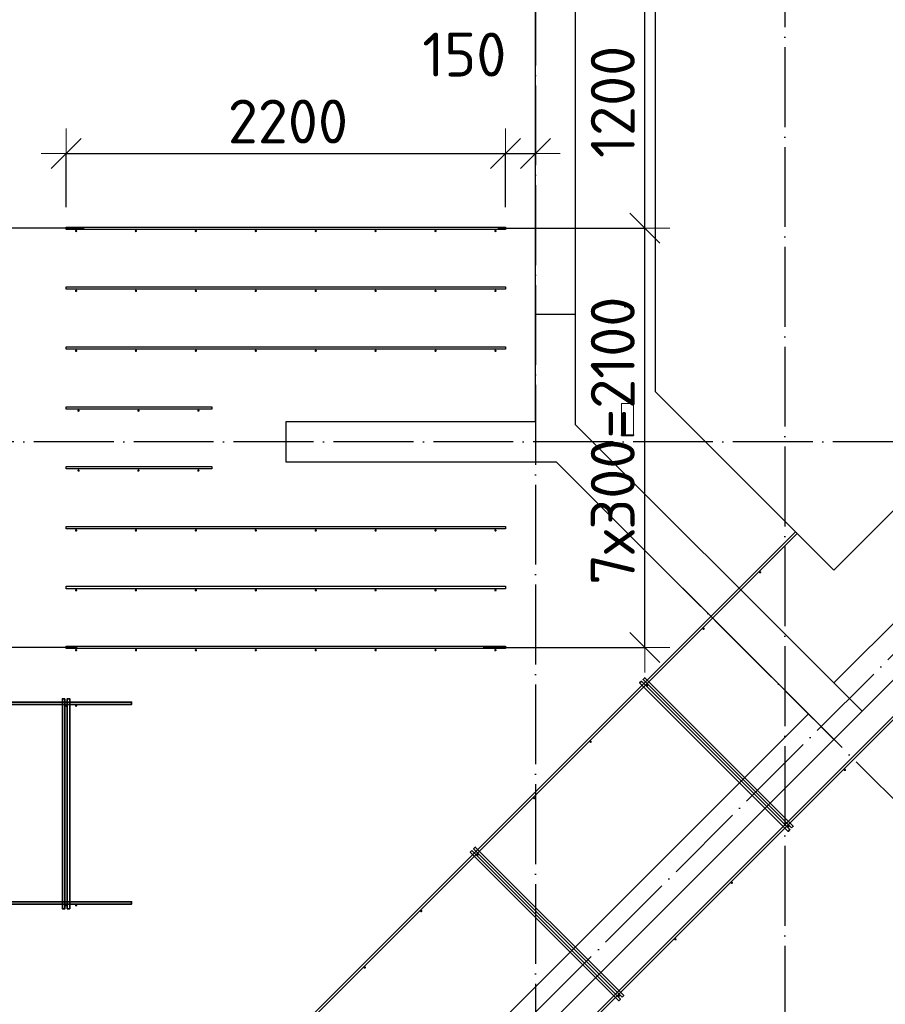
# Model space of a CAD drawing. Header units: millimetres. Extents: x -3483 to 105345, y -283423 to 72284.
# Tile 109 of 157: x 91318 to 95652, y 18982 to 23915. Entities that reach past the tile are written whole.
import ezdxf

# ---------------------------------------------------------------- set-up
doc = ezdxf.new("R2010")
doc.units = ezdxf.units.MM
doc.header["$PDMODE"] = 65
for name, pattern in [('______11', [500, 400, -50, 0, -50]), ('______2', [270, 200, -70]), ('______5', [1100, 800, -100, 100, -100])]:
    doc.linetypes.add(name, pattern=pattern)
for name, color, linetype, lineweight in [('Арм.стержн. Доп. арматура', 180, 'Continuous', 35), ('Размерная линия_ общее', 7, 'Continuous', 13), ('Стальная конструкция_ общее', 7, 'Continuous', 25), ('Стена_ общее', 7, 'Continuous', 35), ('Фундамент_ общее', 7, 'Continuous', 35)]:
    doc.layers.add(name, color=color, linetype=linetype, lineweight=lineweight)
doc.layers.add('Арм.стержн. Фиксатор', color=7, linetype='Continuous', lineweight=35, true_color=0x501e0f)
doc.layers.add('Осевая линия_ общее', color=7, linetype='______5', lineweight=13, true_color=0xa0a0a0)
doc.styles.add('ISOCPEUR', font='ISOCPEUR')
doc.dimstyles.new('DIMSTYLE_4', dxfattribs={"dimtxt": 220, "dimasz": 250, "dimexe": 0, "dimexo": 0, "dimgap": 110, "dimtad": 2, "dimdec": 0, "dimrnd": 5, "dimzin": 12, "dimdsep": 46, "dimtxsty": 'ISOCPEUR', "dimblk1": 'ALL_ML_STRICH', "dimblk2": 'ALL_ML_STRICH', "dimsah": 1, "dimcen": 0, "dimclrd": 7, "dimclre": 256, "dimclrt": 7, "dimadec": 0, "dimazin": 0, "dimtfac": 1, "dimtdec": 0, "dimtix": 1, "dimtmove": 2, "dimatfit": 3, "dimfxl": 0, "dimtzin": 0, "dimlwd": 0, "dimlwe": -3, "dimarcsym": 0})
doc.dimstyles.new('DIMSTYLE_5', dxfattribs={"dimtxt": 220, "dimasz": 250, "dimexe": 0, "dimexo": 0, "dimgap": 110, "dimtad": 2, "dimdec": 0, "dimrnd": 5, "dimzin": 12, "dimdsep": 46, "dimtxsty": 'ISOCPEUR', "dimblk1": 'ALL_ML_STRICH', "dimblk2": 'ALL_ML_STRICH', "dimsah": 1, "dimcen": 0, "dimclrd": 7, "dimclre": 256, "dimclrt": 7, "dimadec": 0, "dimazin": 0, "dimtfac": 1, "dimtdec": 0, "dimtix": 1, "dimtmove": 2, "dimatfit": 3, "dimfxl": 0, "dimtvp": 1.2, "dimtzin": 0, "dimlwd": 0, "dimlwe": -3, "dimarcsym": 0})

# ---------------------------------------------------------------- blocks, each defined once
blk = doc.blocks.new('СЛОЖНЫЙ_ОБЪЕКТ_2')
at = {"layer": 'Стена_ общее', "color": 9, "linetype": 'Continuous', "lineweight": -3, "true_color": 0xc7c7c7, "transparency": 33554687}
for p, q in [((94100, 31590), (94100, 21886.4)), ((93900, 21900), (93900, 25000)), ((92650, 21900), (92650, 21700)), ((93900, 21900), (92650, 21900)), ((95394.4, 20592), (94100, 21886.4)), ((96695.4, 21893.1), (95394.4, 20592)), ((92650, 21700), (94003.5, 21700)), ((94003.5, 21700), (95267.1, 20436.4)), ((95535.8, 20450.6), (96695.4, 21610.2)), ((95267.1, 20436.4), (89511.2, 14680.6)), ((95394.4, 20309.2), (95267.1, 20436.4)), ((95394.4, 20309.2), (95535.8, 20450.6)), ((89638.5, 14553.3), (95394.4, 20309.2))]:
    blk.add_line(p, q, dxfattribs=at)
at = {"layer": 'Стена_ общее', "color": 9, "linetype": '______2', "lineweight": -3, "true_color": 0xc7c7c7, "transparency": 33554687}
for p, q in [((93900, 22440), (94100, 22440)), ((95394.4, 20592), (95535.8, 20450.6))]:
    blk.add_line(p, q, dxfattribs=at)
blk = doc.blocks.new('ALL_ML_STRICH')
at = {"color": 0, "linetype": 'ByBlock', "lineweight": -2}
for p, q in [((0, -0.5), (0, 0.5)), ((-0.3, -0.3), (0.3, 0.3)), ((-1, 0), (0.5, 0))]:
    blk.add_line(p, q, dxfattribs=at)
blk = doc.blocks.new('*D641')
at = {"layer": 'DEFPOINTS', "color": 7, "linetype": 'Continuous', "lineweight": 13, "transparency": 33554687}
for p in [(91042.6, 21800), (90959.8, 20770), (91705.4, 20770)]:
    blk.add_point(p, dxfattribs=at)
at = {"layer": 'Размерная линия_ общее', "color": 253, "linetype": 'Continuous', "lineweight": -2, "true_color": 0xa0a0a0, "transparency": 33554687}
for p, q in [((90959.8, 21800), (90959.8, 21800)), ((91605.4, 20770), (90959.8, 20770))]:
    blk.add_line(p, q, dxfattribs=at)
at = {"layer": 'Размерная линия_ общее', "color": 7, "linetype": 'Continuous', "lineweight": -2, "transparency": 33554687}
blk.add_line((90959.8, 20770), (90959.8, 21800), dxfattribs=at)
at = {"layer": 'Размерная линия_ общее', "color": 7, "linetype": 'Continuous', "lineweight": 13, "transparency": 33554687, "xscale": 250, "yscale": 250, "zscale": 250}
for p, rotation in [((90959.8, 21800), 90), ((90959.8, 20770), 270)]:
    blk.add_blockref('ALL_ML_STRICH', p, dxfattribs=dict(at, rotation=rotation))
at = {"layer": 'Размерная линия_ общее', "color": 7, "linetype": 'Continuous', "lineweight": 13, "transparency": 33554687, "insert": (90799.8, 21318), "char_height": 220, "width": 880, "attachment_point": 5, "rotation": 90, "style": 'ISOCPEUR'}
blk.add_mtext('\\A1;{1030}', dxfattribs=at)
blk = doc.blocks.new('*D642')
at = {"layer": 'DEFPOINTS', "color": 7, "linetype": 'Continuous', "lineweight": 13, "transparency": 33554687}
for p in [(91740.1, 22870), (90959.8, 21800), (91042.6, 21800)]:
    blk.add_point(p, dxfattribs=at)
at = {"layer": 'Размерная линия_ общее', "color": 253, "linetype": 'Continuous', "lineweight": -2, "true_color": 0xa0a0a0, "transparency": 33554687}
for p, q in [((91640.1, 22870), (90959.8, 22870)), ((90959.8, 21800), (90959.8, 21800))]:
    blk.add_line(p, q, dxfattribs=at)
at = {"layer": 'Размерная линия_ общее', "color": 7, "linetype": 'Continuous', "lineweight": -2, "transparency": 33554687}
blk.add_line((90959.8, 21800), (90959.8, 22870), dxfattribs=at)
at = {"layer": 'Размерная линия_ общее', "color": 7, "linetype": 'Continuous', "lineweight": 13, "transparency": 33554687, "xscale": 250, "yscale": 250, "zscale": 250}
for p, rotation in [((90959.8, 22870), 90), ((90959.8, 21800), 270)]:
    blk.add_blockref('ALL_ML_STRICH', p, dxfattribs=dict(at, rotation=rotation))
at = {"layer": 'Размерная линия_ общее', "color": 7, "linetype": 'Continuous', "lineweight": 13, "transparency": 33554687, "insert": (90799.8, 22368), "char_height": 220, "width": 880, "attachment_point": 5, "rotation": 90, "style": 'ISOCPEUR'}
blk.add_mtext('\\A1;{1070}', dxfattribs=at)
blk = doc.blocks.new('*D643')
at = {"layer": 'DEFPOINTS', "color": 7, "linetype": 'Continuous', "lineweight": 13, "transparency": 33554687}
for p in [(91701.7, 24070), (90959.8, 22870), (91740.1, 22870)]:
    blk.add_point(p, dxfattribs=at)
at = {"layer": 'Размерная линия_ общее', "color": 253, "linetype": 'Continuous', "lineweight": -2, "true_color": 0xa0a0a0, "transparency": 33554687}
for p, q in [((91601.7, 24070), (90959.8, 24070)), ((91640.1, 22870), (90959.8, 22870))]:
    blk.add_line(p, q, dxfattribs=at)
at = {"layer": 'Размерная линия_ общее', "color": 7, "linetype": 'Continuous', "lineweight": -2, "transparency": 33554687}
blk.add_line((90959.8, 22870), (90959.8, 24070), dxfattribs=at)
at = {"layer": 'Размерная линия_ общее', "color": 7, "linetype": 'Continuous', "lineweight": 13, "transparency": 33554687, "xscale": 250, "yscale": 250, "zscale": 250}
for p, rotation in [((90959.8, 24070), 90), ((90959.8, 22870), 270)]:
    blk.add_blockref('ALL_ML_STRICH', p, dxfattribs=dict(at, rotation=rotation))
at = {"layer": 'Размерная линия_ общее', "color": 7, "linetype": 'Continuous', "lineweight": 13, "transparency": 33554687, "insert": (90799.8, 23503), "char_height": 220, "width": 880, "attachment_point": 5, "rotation": 90, "style": 'ISOCPEUR'}
blk.add_mtext('\\A1;{1200}', dxfattribs=at)
blk = doc.blocks.new('*D646')
at = {"layer": 'DEFPOINTS', "color": 7, "linetype": 'Continuous', "lineweight": 13, "transparency": 33554687}
for p in [(91550, 23244.7), (91550, 22876), (93750, 22876)]:
    blk.add_point(p, dxfattribs=at)
at = {"layer": 'Размерная линия_ общее', "color": 253, "linetype": 'Continuous', "lineweight": -2, "true_color": 0xa0a0a0, "transparency": 33554687}
for p, q in [((91550, 22976), (91550, 23244.7)), ((93750, 22976), (93750, 23244.7))]:
    blk.add_line(p, q, dxfattribs=at)
at = {"layer": 'Размерная линия_ общее', "color": 7, "linetype": 'Continuous', "lineweight": -2, "transparency": 33554687}
blk.add_line((91550, 23244.7), (93750, 23244.7), dxfattribs=at)
at = {"layer": 'Размерная линия_ общее', "color": 7, "linetype": 'Continuous', "lineweight": 13, "transparency": 33554687, "xscale": 250, "yscale": 250, "zscale": 250, "rotation": 180}
blk.add_blockref('ALL_ML_STRICH', (91550, 23244.7), dxfattribs=at)
at = {"layer": 'Размерная линия_ общее', "color": 7, "linetype": 'Continuous', "lineweight": 13, "transparency": 33554687, "xscale": 250, "yscale": 250, "zscale": 250}
blk.add_blockref('ALL_ML_STRICH', (93750, 23244.7), dxfattribs=at)
at = {"layer": 'Размерная линия_ общее', "color": 7, "linetype": 'Continuous', "lineweight": 13, "transparency": 33554687, "insert": (92661, 23404.7), "char_height": 220, "width": 880, "attachment_point": 5, "style": 'ISOCPEUR'}
blk.add_mtext('\\A1;{2200}', dxfattribs=at)
blk = doc.blocks.new('*D647')
at = {"layer": 'DEFPOINTS', "color": 7, "linetype": 'Continuous', "lineweight": 13, "transparency": 33554687}
for p in [(93750, 23244.7), (93900, 23238.3), (93750, 22876)]:
    blk.add_point(p, dxfattribs=at)
at = {"layer": 'Размерная линия_ общее', "color": 253, "linetype": 'Continuous', "lineweight": -2, "true_color": 0xa0a0a0, "transparency": 33554687}
for p, q in [((93750, 22976), (93750, 23244.7)), ((93900, 23244.7), (93900, 23244.7))]:
    blk.add_line(p, q, dxfattribs=at)
at = {"layer": 'Размерная линия_ общее', "color": 7, "linetype": 'Continuous', "lineweight": -2, "transparency": 33554687}
blk.add_line((93750, 23244.7), (93900, 23244.7), dxfattribs=at)
at = {"layer": 'Размерная линия_ общее', "color": 7, "linetype": 'Continuous', "lineweight": 13, "transparency": 33554687, "xscale": 250, "yscale": 250, "zscale": 250, "rotation": 180}
blk.add_blockref('ALL_ML_STRICH', (93750, 23244.7), dxfattribs=at)
at = {"layer": 'Размерная линия_ общее', "color": 7, "linetype": 'Continuous', "lineweight": 13, "transparency": 33554687, "xscale": 250, "yscale": 250, "zscale": 250}
blk.add_blockref('ALL_ML_STRICH', (93900, 23244.7), dxfattribs=at)
at = {"layer": 'Размерная линия_ общее', "color": 7, "linetype": 'Continuous', "lineweight": 13, "transparency": 33554687, "insert": (93544.3, 23739.9), "char_height": 220, "width": 660, "attachment_point": 5, "style": 'ISOCPEUR'}
blk.add_mtext('\\A1;{150}', dxfattribs=at)
blk = doc.blocks.new('*D648')
at = {"layer": 'DEFPOINTS', "color": 7, "linetype": 'Continuous', "lineweight": 13, "transparency": 33554687}
for p in [(93612.5, 22870), (93538.8, 20770), (94447.5, 20770)]:
    blk.add_point(p, dxfattribs=at)
at = {"layer": 'Размерная линия_ общее', "color": 253, "linetype": 'Continuous', "lineweight": -2, "true_color": 0xa0a0a0, "transparency": 33554687}
for p, q in [((93712.5, 22870), (94447.5, 22870)), ((93638.8, 20770), (94447.5, 20770))]:
    blk.add_line(p, q, dxfattribs=at)
at = {"layer": 'Размерная линия_ общее', "color": 7, "linetype": 'Continuous', "lineweight": -2, "transparency": 33554687}
blk.add_line((94447.5, 20770), (94447.5, 22870), dxfattribs=at)
at = {"layer": 'Размерная линия_ общее', "color": 7, "linetype": 'Continuous', "lineweight": 13, "transparency": 33554687, "xscale": 250, "yscale": 250, "zscale": 250}
for p, rotation in [((94447.5, 22870), 90), ((94447.5, 20770), 270)]:
    blk.add_blockref('ALL_ML_STRICH', p, dxfattribs=dict(at, rotation=rotation))
at = {"layer": 'Размерная линия_ общее', "color": 7, "linetype": 'Continuous', "lineweight": 13, "transparency": 33554687, "insert": (94177.5, 21083), "char_height": 220, "width": 11, "attachment_point": 1, "rotation": 90, "line_spacing_factor": 0.60241, "style": 'ISOCPEUR'}
blk.add_mtext('7х300=2100', dxfattribs=at)
blk = doc.blocks.new('*D649')
at = {"layer": 'DEFPOINTS', "color": 7, "linetype": 'Continuous', "lineweight": 13, "transparency": 33554687}
for p in [(93628.9, 24070), (93612.5, 22870), (94447.5, 22870)]:
    blk.add_point(p, dxfattribs=at)
at = {"layer": 'Размерная линия_ общее', "color": 253, "linetype": 'Continuous', "lineweight": -2, "true_color": 0xa0a0a0, "transparency": 33554687}
for p, q in [((93728.9, 24070), (94447.5, 24070)), ((93712.5, 22870), (94447.5, 22870))]:
    blk.add_line(p, q, dxfattribs=at)
at = {"layer": 'Размерная линия_ общее', "color": 7, "linetype": 'Continuous', "lineweight": -2, "transparency": 33554687}
blk.add_line((94447.5, 22870), (94447.5, 24070), dxfattribs=at)
at = {"layer": 'Размерная линия_ общее', "color": 7, "linetype": 'Continuous', "lineweight": 13, "transparency": 33554687, "xscale": 250, "yscale": 250, "zscale": 250}
for p, rotation in [((94447.5, 24070), 90), ((94447.5, 22870), 270)]:
    blk.add_blockref('ALL_ML_STRICH', p, dxfattribs=dict(at, rotation=rotation))
at = {"layer": 'Размерная линия_ общее', "color": 7, "linetype": 'Continuous', "lineweight": 13, "transparency": 33554687, "insert": (94287.5, 23503), "char_height": 220, "width": 880, "attachment_point": 5, "rotation": 90, "style": 'ISOCPEUR'}
blk.add_mtext('\\A1;{1200}', dxfattribs=at)
blk = doc.blocks.new('СЛОЖНЫЙ_ОБЪЕКТ_10')
at = {"layer": 'Осевая линия_ общее', "color": 253, "linetype": '______11', "lineweight": -3, "true_color": 0xa0a0a0, "transparency": 33554687}
for p, q in [((84349.3, 9391.4), (97713.7, 22755.7)), ((100386.5, 15317), (94623.6, 21079.9))]:
    blk.add_line(p, q, dxfattribs=at)

msp = doc.modelspace()

# ---------------------------------------------------------------- hatches: boundary and pattern name
at = {"layer": 'Арм.стержн. Доп. арматура', "linetype": 'Continuous', "lineweight": 35, "transparency": 33554687}
for points in [[(91606, 22856), (91605.5, 22858.3), (91604.2, 22860.2), (91602.3, 22861.5), (91600, 22862), (91597.7, 22861.5), (91595.8, 22860.2), (91594.5, 22858.3), (91594, 22856), (91594.5, 22853.7), (91595.8, 22851.8), (91597.7, 22850.5), (91600, 22850), (91602.3, 22850.5), (91604.2, 22851.8), (91605.5, 22853.7)], [(91906, 22856), (91905.5, 22858.3), (91904.2, 22860.2), (91902.3, 22861.5), (91900, 22862), (91897.7, 22861.5), (91895.8, 22860.2), (91894.5, 22858.3), (91894, 22856), (91894.5, 22853.7), (91895.8, 22851.8), (91897.7, 22850.5), (91900, 22850), (91902.3, 22850.5), (91904.2, 22851.8), (91905.5, 22853.7)], [(92206, 22856), (92205.5, 22858.3), (92204.2, 22860.2), (92202.3, 22861.5), (92200, 22862), (92197.7, 22861.5), (92195.8, 22860.2), (92194.5, 22858.3), (92194, 22856), (92194.5, 22853.7), (92195.8, 22851.8), (92197.7, 22850.5), (92200, 22850), (92202.3, 22850.5), (92204.2, 22851.8), (92205.5, 22853.7)], [(92506, 22856), (92505.5, 22858.3), (92504.2, 22860.2), (92502.3, 22861.5), (92500, 22862), (92497.7, 22861.5), (92495.8, 22860.2), (92494.5, 22858.3), (92494, 22856), (92494.5, 22853.7), (92495.8, 22851.8), (92497.7, 22850.5), (92500, 22850), (92502.3, 22850.5), (92504.2, 22851.8), (92505.5, 22853.7)], [(92806, 22856), (92805.5, 22858.3), (92804.2, 22860.2), (92802.3, 22861.5), (92800, 22862), (92797.7, 22861.5), (92795.8, 22860.2), (92794.5, 22858.3), (92794, 22856), (92794.5, 22853.7), (92795.8, 22851.8), (92797.7, 22850.5), (92800, 22850), (92802.3, 22850.5), (92804.2, 22851.8), (92805.5, 22853.7)], [(93106, 22856), (93105.5, 22858.3), (93104.2, 22860.2), (93102.3, 22861.5), (93100, 22862), (93097.7, 22861.5), (93095.8, 22860.2), (93094.5, 22858.3), (93094, 22856), (93094.5, 22853.7), (93095.8, 22851.8), (93097.7, 22850.5), (93100, 22850), (93102.3, 22850.5), (93104.2, 22851.8), (93105.5, 22853.7)], [(93406, 22856), (93405.5, 22858.3), (93404.2, 22860.2), (93402.3, 22861.5), (93400, 22862), (93397.7, 22861.5), (93395.8, 22860.2), (93394.5, 22858.3), (93394, 22856), (93394.5, 22853.7), (93395.8, 22851.8), (93397.7, 22850.5), (93400, 22850), (93402.3, 22850.5), (93404.2, 22851.8), (93405.5, 22853.7)], [(93706, 22856), (93705.5, 22858.3), (93704.2, 22860.2), (93702.3, 22861.5), (93700, 22862), (93697.7, 22861.5), (93695.8, 22860.2), (93694.5, 22858.3), (93694, 22856), (93694.5, 22853.7), (93695.8, 22851.8), (93697.7, 22850.5), (93700, 22850), (93702.3, 22850.5), (93704.2, 22851.8), (93705.5, 22853.7)], [(91606, 22556), (91605.5, 22558.3), (91604.2, 22560.2), (91602.3, 22561.5), (91600, 22562), (91597.7, 22561.5), (91595.8, 22560.2), (91594.5, 22558.3), (91594, 22556), (91594.5, 22553.7), (91595.8, 22551.8), (91597.7, 22550.5), (91600, 22550), (91602.3, 22550.5), (91604.2, 22551.8), (91605.5, 22553.7)], [(91906, 22556), (91905.5, 22558.3), (91904.2, 22560.2), (91902.3, 22561.5), (91900, 22562), (91897.7, 22561.5), (91895.8, 22560.2), (91894.5, 22558.3), (91894, 22556), (91894.5, 22553.7), (91895.8, 22551.8), (91897.7, 22550.5), (91900, 22550), (91902.3, 22550.5), (91904.2, 22551.8), (91905.5, 22553.7)], [(92206, 22556), (92205.5, 22558.3), (92204.2, 22560.2), (92202.3, 22561.5), (92200, 22562), (92197.7, 22561.5), (92195.8, 22560.2), (92194.5, 22558.3), (92194, 22556), (92194.5, 22553.7), (92195.8, 22551.8), (92197.7, 22550.5), (92200, 22550), (92202.3, 22550.5), (92204.2, 22551.8), (92205.5, 22553.7)], [(92506, 22556), (92505.5, 22558.3), (92504.2, 22560.2), (92502.3, 22561.5), (92500, 22562), (92497.7, 22561.5), (92495.8, 22560.2), (92494.5, 22558.3), (92494, 22556), (92494.5, 22553.7), (92495.8, 22551.8), (92497.7, 22550.5), (92500, 22550), (92502.3, 22550.5), (92504.2, 22551.8), (92505.5, 22553.7)], [(92806, 22556), (92805.5, 22558.3), (92804.2, 22560.2), (92802.3, 22561.5), (92800, 22562), (92797.7, 22561.5), (92795.8, 22560.2), (92794.5, 22558.3), (92794, 22556), (92794.5, 22553.7), (92795.8, 22551.8), (92797.7, 22550.5), (92800, 22550), (92802.3, 22550.5), (92804.2, 22551.8), (92805.5, 22553.7)], [(93106, 22556), (93105.5, 22558.3), (93104.2, 22560.2), (93102.3, 22561.5), (93100, 22562), (93097.7, 22561.5), (93095.8, 22560.2), (93094.5, 22558.3), (93094, 22556), (93094.5, 22553.7), (93095.8, 22551.8), (93097.7, 22550.5), (93100, 22550), (93102.3, 22550.5), (93104.2, 22551.8), (93105.5, 22553.7)], [(93406, 22556), (93405.5, 22558.3), (93404.2, 22560.2), (93402.3, 22561.5), (93400, 22562), (93397.7, 22561.5), (93395.8, 22560.2), (93394.5, 22558.3), (93394, 22556), (93394.5, 22553.7), (93395.8, 22551.8), (93397.7, 22550.5), (93400, 22550), (93402.3, 22550.5), (93404.2, 22551.8), (93405.5, 22553.7)], [(93706, 22556), (93705.5, 22558.3), (93704.2, 22560.2), (93702.3, 22561.5), (93700, 22562), (93697.7, 22561.5), (93695.8, 22560.2), (93694.5, 22558.3), (93694, 22556), (93694.5, 22553.7), (93695.8, 22551.8), (93697.7, 22550.5), (93700, 22550), (93702.3, 22550.5), (93704.2, 22551.8), (93705.5, 22553.7)], [(91606, 22256), (91605.5, 22258.3), (91604.2, 22260.2), (91602.3, 22261.5), (91600, 22262), (91597.7, 22261.5), (91595.8, 22260.2), (91594.5, 22258.3), (91594, 22256), (91594.5, 22253.7), (91595.8, 22251.8), (91597.7, 22250.5), (91600, 22250), (91602.3, 22250.5), (91604.2, 22251.8), (91605.5, 22253.7)], [(91906, 22256), (91905.5, 22258.3), (91904.2, 22260.2), (91902.3, 22261.5), (91900, 22262), (91897.7, 22261.5), (91895.8, 22260.2), (91894.5, 22258.3), (91894, 22256), (91894.5, 22253.7), (91895.8, 22251.8), (91897.7, 22250.5), (91900, 22250), (91902.3, 22250.5), (91904.2, 22251.8), (91905.5, 22253.7)], [(92206, 22256), (92205.5, 22258.3), (92204.2, 22260.2), (92202.3, 22261.5), (92200, 22262), (92197.7, 22261.5), (92195.8, 22260.2), (92194.5, 22258.3), (92194, 22256), (92194.5, 22253.7), (92195.8, 22251.8), (92197.7, 22250.5), (92200, 22250), (92202.3, 22250.5), (92204.2, 22251.8), (92205.5, 22253.7)], [(92506, 22256), (92505.5, 22258.3), (92504.2, 22260.2), (92502.3, 22261.5), (92500, 22262), (92497.7, 22261.5), (92495.8, 22260.2), (92494.5, 22258.3), (92494, 22256), (92494.5, 22253.7), (92495.8, 22251.8), (92497.7, 22250.5), (92500, 22250), (92502.3, 22250.5), (92504.2, 22251.8), (92505.5, 22253.7)], [(92806, 22256), (92805.5, 22258.3), (92804.2, 22260.2), (92802.3, 22261.5), (92800, 22262), (92797.7, 22261.5), (92795.8, 22260.2), (92794.5, 22258.3), (92794, 22256), (92794.5, 22253.7), (92795.8, 22251.8), (92797.7, 22250.5), (92800, 22250), (92802.3, 22250.5), (92804.2, 22251.8), (92805.5, 22253.7)], [(93106, 22256), (93105.5, 22258.3), (93104.2, 22260.2), (93102.3, 22261.5), (93100, 22262), (93097.7, 22261.5), (93095.8, 22260.2), (93094.5, 22258.3), (93094, 22256), (93094.5, 22253.7), (93095.8, 22251.8), (93097.7, 22250.5), (93100, 22250), (93102.3, 22250.5), (93104.2, 22251.8), (93105.5, 22253.7)], [(93406, 22256), (93405.5, 22258.3), (93404.2, 22260.2), (93402.3, 22261.5), (93400, 22262), (93397.7, 22261.5), (93395.8, 22260.2), (93394.5, 22258.3), (93394, 22256), (93394.5, 22253.7), (93395.8, 22251.8), (93397.7, 22250.5), (93400, 22250), (93402.3, 22250.5), (93404.2, 22251.8), (93405.5, 22253.7)], [(93706, 22256), (93705.5, 22258.3), (93704.2, 22260.2), (93702.3, 22261.5), (93700, 22262), (93697.7, 22261.5), (93695.8, 22260.2), (93694.5, 22258.3), (93694, 22256), (93694.5, 22253.7), (93695.8, 22251.8), (93697.7, 22250.5), (93700, 22250), (93702.3, 22250.5), (93704.2, 22251.8), (93705.5, 22253.7)], [(91618.5, 21956), (91618, 21958.3), (91616.7, 21960.2), (91614.8, 21961.5), (91612.5, 21962), (91610.2, 21961.5), (91608.3, 21960.2), (91607, 21958.3), (91606.5, 21956), (91607, 21953.7), (91608.3, 21951.8), (91610.2, 21950.5), (91612.5, 21950), (91614.8, 21950.5), (91616.7, 21951.8), (91618, 21953.7)], [(91918.5, 21956), (91918, 21958.3), (91916.7, 21960.2), (91914.8, 21961.5), (91912.5, 21962), (91910.2, 21961.5), (91908.3, 21960.2), (91907, 21958.3), (91906.5, 21956), (91907, 21953.7), (91908.3, 21951.8), (91910.2, 21950.5), (91912.5, 21950), (91914.8, 21950.5), (91916.7, 21951.8), (91918, 21953.7)], [(92218.5, 21956), (92218, 21958.3), (92216.7, 21960.2), (92214.8, 21961.5), (92212.5, 21962), (92210.2, 21961.5), (92208.3, 21960.2), (92207, 21958.3), (92206.5, 21956), (92207, 21953.7), (92208.3, 21951.8), (92210.2, 21950.5), (92212.5, 21950), (92214.8, 21950.5), (92216.7, 21951.8), (92218, 21953.7)], [(91618.5, 21656), (91618, 21658.3), (91616.7, 21660.2), (91614.8, 21661.5), (91612.5, 21662), (91610.2, 21661.5), (91608.3, 21660.2), (91607, 21658.3), (91606.5, 21656), (91607, 21653.7), (91608.3, 21651.8), (91610.2, 21650.5), (91612.5, 21650), (91614.8, 21650.5), (91616.7, 21651.8), (91618, 21653.7)], [(91918.5, 21656), (91918, 21658.3), (91916.7, 21660.2), (91914.8, 21661.5), (91912.5, 21662), (91910.2, 21661.5), (91908.3, 21660.2), (91907, 21658.3), (91906.5, 21656), (91907, 21653.7), (91908.3, 21651.8), (91910.2, 21650.5), (91912.5, 21650), (91914.8, 21650.5), (91916.7, 21651.8), (91918, 21653.7)], [(92218.5, 21656), (92218, 21658.3), (92216.7, 21660.2), (92214.8, 21661.5), (92212.5, 21662), (92210.2, 21661.5), (92208.3, 21660.2), (92207, 21658.3), (92206.5, 21656), (92207, 21653.7), (92208.3, 21651.8), (92210.2, 21650.5), (92212.5, 21650), (92214.8, 21650.5), (92216.7, 21651.8), (92218, 21653.7)], [(91606, 21356), (91605.5, 21358.3), (91604.2, 21360.2), (91602.3, 21361.5), (91600, 21362), (91597.7, 21361.5), (91595.8, 21360.2), (91594.5, 21358.3), (91594, 21356), (91594.5, 21353.7), (91595.8, 21351.8), (91597.7, 21350.5), (91600, 21350), (91602.3, 21350.5), (91604.2, 21351.8), (91605.5, 21353.7)], [(91906, 21356), (91905.5, 21358.3), (91904.2, 21360.2), (91902.3, 21361.5), (91900, 21362), (91897.7, 21361.5), (91895.8, 21360.2), (91894.5, 21358.3), (91894, 21356), (91894.5, 21353.7), (91895.8, 21351.8), (91897.7, 21350.5), (91900, 21350), (91902.3, 21350.5), (91904.2, 21351.8), (91905.5, 21353.7)], [(92206, 21356), (92205.5, 21358.3), (92204.2, 21360.2), (92202.3, 21361.5), (92200, 21362), (92197.7, 21361.5), (92195.8, 21360.2), (92194.5, 21358.3), (92194, 21356), (92194.5, 21353.7), (92195.8, 21351.8), (92197.7, 21350.5), (92200, 21350), (92202.3, 21350.5), (92204.2, 21351.8), (92205.5, 21353.7)], [(92506, 21356), (92505.5, 21358.3), (92504.2, 21360.2), (92502.3, 21361.5), (92500, 21362), (92497.7, 21361.5), (92495.8, 21360.2), (92494.5, 21358.3), (92494, 21356), (92494.5, 21353.7), (92495.8, 21351.8), (92497.7, 21350.5), (92500, 21350), (92502.3, 21350.5), (92504.2, 21351.8), (92505.5, 21353.7)], [(92806, 21356), (92805.5, 21358.3), (92804.2, 21360.2), (92802.3, 21361.5), (92800, 21362), (92797.7, 21361.5), (92795.8, 21360.2), (92794.5, 21358.3), (92794, 21356), (92794.5, 21353.7), (92795.8, 21351.8), (92797.7, 21350.5), (92800, 21350), (92802.3, 21350.5), (92804.2, 21351.8), (92805.5, 21353.7)], [(93106, 21356), (93105.5, 21358.3), (93104.2, 21360.2), (93102.3, 21361.5), (93100, 21362), (93097.7, 21361.5), (93095.8, 21360.2), (93094.5, 21358.3), (93094, 21356), (93094.5, 21353.7), (93095.8, 21351.8), (93097.7, 21350.5), (93100, 21350), (93102.3, 21350.5), (93104.2, 21351.8), (93105.5, 21353.7)], [(93406, 21356), (93405.5, 21358.3), (93404.2, 21360.2), (93402.3, 21361.5), (93400, 21362), (93397.7, 21361.5), (93395.8, 21360.2), (93394.5, 21358.3), (93394, 21356), (93394.5, 21353.7), (93395.8, 21351.8), (93397.7, 21350.5), (93400, 21350), (93402.3, 21350.5), (93404.2, 21351.8), (93405.5, 21353.7)], [(93706, 21356), (93705.5, 21358.3), (93704.2, 21360.2), (93702.3, 21361.5), (93700, 21362), (93697.7, 21361.5), (93695.8, 21360.2), (93694.5, 21358.3), (93694, 21356), (93694.5, 21353.7), (93695.8, 21351.8), (93697.7, 21350.5), (93700, 21350), (93702.3, 21350.5), (93704.2, 21351.8), (93705.5, 21353.7)], [(91606, 21056), (91605.5, 21058.3), (91604.2, 21060.2), (91602.3, 21061.5), (91600, 21062), (91597.7, 21061.5), (91595.8, 21060.2), (91594.5, 21058.3), (91594, 21056), (91594.5, 21053.7), (91595.8, 21051.8), (91597.7, 21050.5), (91600, 21050), (91602.3, 21050.5), (91604.2, 21051.8), (91605.5, 21053.7)], [(91906, 21056), (91905.5, 21058.3), (91904.2, 21060.2), (91902.3, 21061.5), (91900, 21062), (91897.7, 21061.5), (91895.8, 21060.2), (91894.5, 21058.3), (91894, 21056), (91894.5, 21053.7), (91895.8, 21051.8), (91897.7, 21050.5), (91900, 21050), (91902.3, 21050.5), (91904.2, 21051.8), (91905.5, 21053.7)], [(92206, 21056), (92205.5, 21058.3), (92204.2, 21060.2), (92202.3, 21061.5), (92200, 21062), (92197.7, 21061.5), (92195.8, 21060.2), (92194.5, 21058.3), (92194, 21056), (92194.5, 21053.7), (92195.8, 21051.8), (92197.7, 21050.5), (92200, 21050), (92202.3, 21050.5), (92204.2, 21051.8), (92205.5, 21053.7)], [(92506, 21056), (92505.5, 21058.3), (92504.2, 21060.2), (92502.3, 21061.5), (92500, 21062), (92497.7, 21061.5), (92495.8, 21060.2), (92494.5, 21058.3), (92494, 21056), (92494.5, 21053.7), (92495.8, 21051.8), (92497.7, 21050.5), (92500, 21050), (92502.3, 21050.5), (92504.2, 21051.8), (92505.5, 21053.7)], [(92806, 21056), (92805.5, 21058.3), (92804.2, 21060.2), (92802.3, 21061.5), (92800, 21062), (92797.7, 21061.5), (92795.8, 21060.2), (92794.5, 21058.3), (92794, 21056), (92794.5, 21053.7), (92795.8, 21051.8), (92797.7, 21050.5), (92800, 21050), (92802.3, 21050.5), (92804.2, 21051.8), (92805.5, 21053.7)], [(93106, 21056), (93105.5, 21058.3), (93104.2, 21060.2), (93102.3, 21061.5), (93100, 21062), (93097.7, 21061.5), (93095.8, 21060.2), (93094.5, 21058.3), (93094, 21056), (93094.5, 21053.7), (93095.8, 21051.8), (93097.7, 21050.5), (93100, 21050), (93102.3, 21050.5), (93104.2, 21051.8), (93105.5, 21053.7)], [(93406, 21056), (93405.5, 21058.3), (93404.2, 21060.2), (93402.3, 21061.5), (93400, 21062), (93397.7, 21061.5), (93395.8, 21060.2), (93394.5, 21058.3), (93394, 21056), (93394.5, 21053.7), (93395.8, 21051.8), (93397.7, 21050.5), (93400, 21050), (93402.3, 21050.5), (93404.2, 21051.8), (93405.5, 21053.7)], [(93706, 21056), (93705.5, 21058.3), (93704.2, 21060.2), (93702.3, 21061.5), (93700, 21062), (93697.7, 21061.5), (93695.8, 21060.2), (93694.5, 21058.3), (93694, 21056), (93694.5, 21053.7), (93695.8, 21051.8), (93697.7, 21050.5), (93700, 21050), (93702.3, 21050.5), (93704.2, 21051.8), (93705.5, 21053.7)], [(91606, 20756), (91605.5, 20758.3), (91604.2, 20760.2), (91602.3, 20761.5), (91600, 20762), (91597.7, 20761.5), (91595.8, 20760.2), (91594.5, 20758.3), (91594, 20756), (91594.5, 20753.7), (91595.8, 20751.8), (91597.7, 20750.5), (91600, 20750), (91602.3, 20750.5), (91604.2, 20751.8), (91605.5, 20753.7)], [(91906, 20756), (91905.5, 20758.3), (91904.2, 20760.2), (91902.3, 20761.5), (91900, 20762), (91897.7, 20761.5), (91895.8, 20760.2), (91894.5, 20758.3), (91894, 20756), (91894.5, 20753.7), (91895.8, 20751.8), (91897.7, 20750.5), (91900, 20750), (91902.3, 20750.5), (91904.2, 20751.8), (91905.5, 20753.7)], [(92206, 20756), (92205.5, 20758.3), (92204.2, 20760.2), (92202.3, 20761.5), (92200, 20762), (92197.7, 20761.5), (92195.8, 20760.2), (92194.5, 20758.3), (92194, 20756), (92194.5, 20753.7), (92195.8, 20751.8), (92197.7, 20750.5), (92200, 20750), (92202.3, 20750.5), (92204.2, 20751.8), (92205.5, 20753.7)], [(92506, 20756), (92505.5, 20758.3), (92504.2, 20760.2), (92502.3, 20761.5), (92500, 20762), (92497.7, 20761.5), (92495.8, 20760.2), (92494.5, 20758.3), (92494, 20756), (92494.5, 20753.7), (92495.8, 20751.8), (92497.7, 20750.5), (92500, 20750), (92502.3, 20750.5), (92504.2, 20751.8), (92505.5, 20753.7)], [(92806, 20756), (92805.5, 20758.3), (92804.2, 20760.2), (92802.3, 20761.5), (92800, 20762), (92797.7, 20761.5), (92795.8, 20760.2), (92794.5, 20758.3), (92794, 20756), (92794.5, 20753.7), (92795.8, 20751.8), (92797.7, 20750.5), (92800, 20750), (92802.3, 20750.5), (92804.2, 20751.8), (92805.5, 20753.7)], [(93106, 20756), (93105.5, 20758.3), (93104.2, 20760.2), (93102.3, 20761.5), (93100, 20762), (93097.7, 20761.5), (93095.8, 20760.2), (93094.5, 20758.3), (93094, 20756), (93094.5, 20753.7), (93095.8, 20751.8), (93097.7, 20750.5), (93100, 20750), (93102.3, 20750.5), (93104.2, 20751.8), (93105.5, 20753.7)], [(93406, 20756), (93405.5, 20758.3), (93404.2, 20760.2), (93402.3, 20761.5), (93400, 20762), (93397.7, 20761.5), (93395.8, 20760.2), (93394.5, 20758.3), (93394, 20756), (93394.5, 20753.7), (93395.8, 20751.8), (93397.7, 20750.5), (93400, 20750), (93402.3, 20750.5), (93404.2, 20751.8), (93405.5, 20753.7)], [(93706, 20756), (93705.5, 20758.3), (93704.2, 20760.2), (93702.3, 20761.5), (93700, 20762), (93697.7, 20761.5), (93695.8, 20760.2), (93694.5, 20758.3), (93694, 20756), (93694.5, 20753.7), (93695.8, 20751.8), (93697.7, 20750.5), (93700, 20750), (93702.3, 20750.5), (93704.2, 20751.8), (93705.5, 20753.7)]]:
    msp.add_hatch(color=34, dxfattribs=at).paths.add_polyline_path(points)
at = {"layer": 'Арм.стержн. Фиксатор', "linetype": 'Continuous', "lineweight": 35, "transparency": 33554687}
for points in [[(94356, 22478), (94355.5, 22480.3), (94354.2, 22482.2), (94352.3, 22483.5), (94350, 22484), (94347.7, 22483.5), (94345.8, 22482.2), (94344.5, 22480.3), (94344, 22478), (94344.5, 22475.7), (94345.8, 22473.8), (94347.7, 22472.5), (94350, 22472), (94352.3, 22472.5), (94354.2, 22473.8), (94355.5, 22475.7)], [(94356, 21478), (94355.5, 21480.3), (94354.2, 21482.2), (94352.3, 21483.5), (94350, 21484), (94347.7, 21483.5), (94345.8, 21482.2), (94344.5, 21480.3), (94344, 21478), (94344.5, 21475.7), (94345.8, 21473.8), (94347.7, 21472.5), (94350, 21472), (94352.3, 21472.5), (94354.2, 21473.8), (94355.5, 21475.7)], [(95031.3, 21146.2), (95030.9, 21148.5), (95029.6, 21150.4), (95027.6, 21151.7), (95025.3, 21152.2), (95023, 21151.7), (95021.1, 21150.4), (95019.8, 21148.5), (95019.3, 21146.2), (95019.8, 21143.9), (95021.1, 21141.9), (95023, 21140.6), (95025.3, 21140.2), (95027.6, 21140.6), (95029.6, 21141.9), (95030.9, 21143.9)], [(94748.5, 20863.3), (94748, 20865.6), (94746.7, 20867.6), (94744.8, 20868.9), (94742.5, 20869.3), (94740.2, 20868.9), (94738.2, 20867.6), (94736.9, 20865.6), (94736.5, 20863.3), (94736.9, 20861), (94738.2, 20859.1), (94740.2, 20857.8), (94742.5, 20857.3), (94744.8, 20857.8), (94746.7, 20859.1), (94748, 20861)], [(94465.6, 20580.5), (94465.2, 20582.8), (94463.9, 20584.7), (94461.9, 20586), (94459.6, 20586.5), (94457.3, 20586), (94455.4, 20584.7), (94454.1, 20582.8), (94453.6, 20580.5), (94454.1, 20578.2), (94455.4, 20576.2), (94457.3, 20574.9), (94459.6, 20574.5), (94461.9, 20574.9), (94463.9, 20576.2), (94465.2, 20578.2)], [(91556, 20478), (91555.5, 20480.3), (91554.2, 20482.2), (91552.3, 20483.5), (91550, 20484), (91547.7, 20483.5), (91545.8, 20482.2), (91544.5, 20480.3), (91544, 20478), (91544.5, 20475.7), (91545.8, 20473.8), (91547.7, 20472.5), (91550, 20472), (91552.3, 20472.5), (91554.2, 20473.8), (91555.5, 20475.7)], [(91606, 20478), (91605.5, 20480.3), (91604.2, 20482.2), (91602.3, 20483.5), (91600, 20484), (91597.7, 20483.5), (91595.8, 20482.2), (91594.5, 20480.3), (91594, 20478), (91594.5, 20475.7), (91595.8, 20473.8), (91597.7, 20472.5), (91600, 20472), (91602.3, 20472.5), (91604.2, 20473.8), (91605.5, 20475.7)], [(94182.8, 20297.6), (94182.3, 20299.9), (94181, 20301.9), (94179.1, 20303.2), (94176.8, 20303.6), (94174.5, 20303.2), (94172.5, 20301.9), (94171.2, 20299.9), (94170.8, 20297.6), (94171.2, 20295.3), (94172.5, 20293.4), (94174.5, 20292.1), (94176.8, 20291.6), (94179.1, 20292.1), (94181, 20293.4), (94182.3, 20295.3)], [(95455.6, 20156.2), (95455.1, 20158.5), (95453.8, 20160.5), (95451.9, 20161.8), (95449.6, 20162.2), (95447.3, 20161.8), (95445.3, 20160.5), (95444, 20158.5), (95443.6, 20156.2), (95444, 20153.9), (95445.3, 20152), (95447.3, 20150.7), (95449.6, 20150.2), (95451.9, 20150.7), (95453.8, 20152), (95455.1, 20153.9)], [(93899.9, 20014.8), (93899.5, 20017.1), (93898.2, 20019), (93896.2, 20020.3), (93893.9, 20020.8), (93891.6, 20020.3), (93889.7, 20019), (93888.4, 20017.1), (93887.9, 20014.8), (93888.4, 20012.5), (93889.7, 20010.6), (93891.6, 20009.3), (93893.9, 20008.8), (93896.2, 20009.3), (93898.2, 20010.6), (93899.5, 20012.5)], [(95172.7, 19873.4), (95172.3, 19875.7), (95171, 19877.6), (95169, 19878.9), (95166.7, 19879.4), (95164.4, 19878.9), (95162.5, 19877.6), (95161.2, 19875.7), (95160.7, 19873.4), (95161.2, 19871.1), (95162.5, 19869.1), (95164.4, 19867.8), (95166.7, 19867.4), (95169, 19867.8), (95171, 19869.1), (95172.3, 19871.1)], [(93617.1, 19732), (93616.6, 19734.3), (93615.3, 19736.2), (93613.4, 19737.5), (93611.1, 19738), (93608.8, 19737.5), (93606.9, 19736.2), (93605.6, 19734.3), (93605.1, 19732), (93605.6, 19729.7), (93606.9, 19727.7), (93608.8, 19726.4), (93611.1, 19726), (93613.4, 19726.4), (93615.3, 19727.7), (93616.6, 19729.7)], [(94889.9, 19590.5), (94889.4, 19592.8), (94888.1, 19594.8), (94886.2, 19596.1), (94883.9, 19596.5), (94881.6, 19596.1), (94879.6, 19594.8), (94878.3, 19592.8), (94877.9, 19590.5), (94878.3, 19588.2), (94879.6, 19586.3), (94881.6, 19585), (94883.9, 19584.5), (94886.2, 19585), (94888.1, 19586.3), (94889.4, 19588.2)], [(91556, 19478), (91555.5, 19480.3), (91554.2, 19482.2), (91552.3, 19483.5), (91550, 19484), (91547.7, 19483.5), (91545.8, 19482.2), (91544.5, 19480.3), (91544, 19478), (91544.5, 19475.7), (91545.8, 19473.8), (91547.7, 19472.5), (91550, 19472), (91552.3, 19472.5), (91554.2, 19473.8), (91555.5, 19475.7)], [(91606, 19478), (91605.5, 19480.3), (91604.2, 19482.2), (91602.3, 19483.5), (91600, 19484), (91597.7, 19483.5), (91595.8, 19482.2), (91594.5, 19480.3), (91594, 19478), (91594.5, 19475.7), (91595.8, 19473.8), (91597.7, 19472.5), (91600, 19472), (91602.3, 19472.5), (91604.2, 19473.8), (91605.5, 19475.7)], [(93334.3, 19449.1), (93333.8, 19451.4), (93332.5, 19453.4), (93330.5, 19454.7), (93328.3, 19455.1), (93326, 19454.7), (93324, 19453.4), (93322.7, 19451.4), (93322.3, 19449.1), (93322.7, 19446.8), (93324, 19444.9), (93326, 19443.6), (93328.3, 19443.1), (93330.5, 19443.6), (93332.5, 19444.9), (93333.8, 19446.8)], [(94607, 19307.7), (94606.6, 19310), (94605.3, 19311.9), (94603.3, 19313.2), (94601, 19313.7), (94598.7, 19313.2), (94596.8, 19311.9), (94595.5, 19310), (94595, 19307.7), (94595.5, 19305.4), (94596.8, 19303.4), (94598.7, 19302.1), (94601, 19301.7), (94603.3, 19302.1), (94605.3, 19303.4), (94606.6, 19305.4)], [(93051.4, 19166.3), (93051, 19168.6), (93049.7, 19170.5), (93047.7, 19171.8), (93045.4, 19172.3), (93043.1, 19171.8), (93041.2, 19170.5), (93039.9, 19168.6), (93039.4, 19166.3), (93039.9, 19164), (93041.2, 19162), (93043.1, 19160.7), (93045.4, 19160.3), (93047.7, 19160.7), (93049.7, 19162), (93051, 19164)], [(94324.2, 19024.8), (94323.7, 19027.1), (94322.4, 19029.1), (94320.5, 19030.4), (94318.2, 19030.8), (94315.9, 19030.4), (94314, 19029.1), (94312.7, 19027.1), (94312.2, 19024.8), (94312.7, 19022.6), (94314, 19020.6), (94315.9, 19019.3), (94318.2, 19018.8), (94320.5, 19019.3), (94322.4, 19020.6), (94323.7, 19022.6)]]:
    msp.add_hatch(color=34, dxfattribs=at).paths.add_polyline_path(points)

# ---------------------------------------------------------------- linework, layer by layer
at = {"layer": 'Арм.стержн. Доп. арматура', "color": 34, "linetype": 'Continuous', "lineweight": 25, "transparency": 33554687}
for points in [[(93750, 22864), (91550, 22864), (91550, 22876), (93750, 22876), (93750, 22864)], [(93750, 22864), (91550, 22864), (91550, 22876), (93750, 22876), (93750, 22864)], [(93750, 22564), (91550, 22564), (91550, 22576), (93750, 22576), (93750, 22564)], [(93750, 22564), (91550, 22564), (91550, 22576), (93750, 22576), (93750, 22564)], [(93750, 22264), (91550, 22264), (91550, 22276), (93750, 22276), (93750, 22264)], [(93750, 22264), (91550, 22264), (91550, 22276), (93750, 22276), (93750, 22264)], [(92280, 21964), (91550, 21964), (91550, 21976), (92280, 21976), (92280, 21964)], [(92280, 21964), (91550, 21964), (91550, 21976), (92280, 21976), (92280, 21964)], [(92280, 21664), (91550, 21664), (91550, 21676), (92280, 21676), (92280, 21664)], [(92280, 21664), (91550, 21664), (91550, 21676), (92280, 21676), (92280, 21664)], [(93750, 21364), (91550, 21364), (91550, 21376), (93750, 21376), (93750, 21364)], [(93750, 21364), (91550, 21364), (91550, 21376), (93750, 21376), (93750, 21364)], [(93750, 21064), (91550, 21064), (91550, 21076), (93750, 21076), (93750, 21064)], [(93750, 21064), (91550, 21064), (91550, 21076), (93750, 21076), (93750, 21064)], [(93750, 20764), (91550, 20764), (91550, 20776), (93750, 20776), (93750, 20764)], [(93750, 20764), (91550, 20764), (91550, 20776), (93750, 20776), (93750, 20764)]]:
    msp.add_lwpolyline(points, dxfattribs=at)
at = {"layer": 'Арм.стержн. Фиксатор', "color": 34, "linetype": 'Continuous', "lineweight": 25, "transparency": 33554687}
for points in [[(90026, 16172.4), (95202.9, 21349.2), (95211.3, 21340.7), (90034.5, 16163.9), (90026, 16172.4)], [(90026, 16172.4), (95202.9, 21349.2), (95211.3, 21340.7), (90034.5, 16163.9), (90026, 16172.4)], [(90773, 15505.1), (95910, 20642.1), (95918.5, 20633.6), (90781.4, 15496.6), (90773, 15505.1)], [(90773, 15505.1), (95910, 20642.1), (95918.5, 20633.6), (90781.4, 15496.6), (90773, 15505.1)]]:
    msp.add_lwpolyline(points, dxfattribs=at)
at = {"layer": 'Арм.стержн. Фиксатор', "color": 34, "linetype": 'Continuous', "lineweight": 35, "transparency": 33554687}
for points in [[(94430.7, 20600.9), (95174.6, 19857), (95166.1, 19848.5), (94422.2, 20592.4), (94430.7, 20600.9)], [(95182.9, 19865.7), (94439, 20609.6), (94447.5, 20618.1), (95191.4, 19874.1), (95182.9, 19865.7)], [(79380, 20496), (91878.2, 20496), (91878.2, 20484), (79380, 20484), (79380, 20496)], [(79380, 20496), (91878.2, 20496), (91878.2, 20484), (79380, 20484), (79380, 20496)], [(91544, 20512.9), (91544, 19460.8), (91532, 19460.8), (91532, 20512.9), (91544, 20512.9)], [(91556, 19461.1), (91556, 20513.1), (91568, 20513.1), (91568, 19461.1), (91556, 19461.1)], [(93582.2, 19752.4), (94326.1, 19008.5), (94317.6, 19000), (93573.7, 19743.9), (93582.2, 19752.4)], [(94334.4, 19017.1), (93590.5, 19761), (93599, 19769.5), (94342.9, 19025.6), (94334.4, 19017.1)], [(79380, 19496), (91878.2, 19496), (91878.2, 19484), (79380, 19484), (79380, 19496)], [(79380, 19496), (91878.2, 19496), (91878.2, 19484), (79380, 19484), (79380, 19496)]]:
    msp.add_lwpolyline(points, dxfattribs=at)
at = {"layer": 'Осевая линия_ общее', "color": 253, "linetype": '______11', "lineweight": -3, "true_color": 0xa0a0a0, "transparency": 33554687}
for p, q in [((93900, 46590), (93900, -2827.9)), ((95150, 40780), (95150, -2827.9)), ((97790, 21800), (77142.2, 21800))]:
    msp.add_line(p, q, dxfattribs=at)
at = {"layer": 'Стальная конструкция_ общее', "color": 253, "linetype": '______2', "lineweight": 18, "true_color": 0xababab, "transparency": 33554687}
for p, q in [((94331.1, 21834.2), (94331.1, 21991.1)), ((94331.1, 21991.1), (94391.1, 21991.1)), ((94331.1, 21834.2), (94331.1, 21991.1)), ((94331.1, 21991.1), (94391.1, 21991.1)), ((94391.1, 21991.1), (94391.1, 21834.2)), ((94391.1, 21991.1), (94391.1, 21834.2))]:
    msp.add_line(p, q, dxfattribs=at)
at = {"layer": 'Стальная конструкция_ общее', "color": 7, "linetype": 'Continuous', "lineweight": 25, "transparency": 33554687}
for p, q in [((94331.1, 21831.1), (94331.1, 21834.2)), ((94331.1, 21834.2), (94391.1, 21834.2)), ((94331.1, 21831.1), (94331.1, 21834.2)), ((94331.1, 21834.2), (94391.1, 21834.2)), ((94331.1, 21831.1), (94391.1, 21831.1)), ((94331.1, 21831.1), (94391.1, 21831.1)), ((94391.1, 21834.2), (94391.1, 21831.1)), ((94391.1, 21834.2), (94391.1, 21831.1))]:
    msp.add_line(p, q, dxfattribs=at)
at = {"layer": 'Фундамент_ общее', "color": 7, "lineweight": 25, "transparency": 33554687}
for p, q in [((94500, 31190), (94500, 22052)), ((95394.4, 21157.7), (96695.4, 22458.8)), ((94500, 22052), (95394.4, 21157.7))]:
    msp.add_line(p, q, dxfattribs=at)
at = {"layer": 'Фундамент_ общее', "color": 7, "linetype": 'Continuous', "lineweight": 25, "transparency": 33554687}
for p, q in [((94500, 31190), (94500, 22052)), ((95394.4, 21157.7), (96695.4, 22458.8)), ((94500, 22052), (95394.4, 21157.7))]:
    msp.add_line(p, q, dxfattribs=at)

# ---------------------------------------------------------------- block references
at = {"layer": 'Осевая линия_ общее', "color": 253, "linetype": '______11', "lineweight": -3, "true_color": 0xa0a0a0, "transparency": 33554687}
msp.add_blockref('СЛОЖНЫЙ_ОБЪЕКТ_10', (0, 0), dxfattribs=at)
at = {"layer": 'Стена_ общее', "color": 9, "linetype": 'Continuous', "lineweight": -3, "true_color": 0xc7c7c7, "transparency": 33554687}
msp.add_blockref('СЛОЖНЫЙ_ОБЪЕКТ_2', (0, 0), dxfattribs=at)

# ---------------------------------------------------------------- dimensions: what is measured, and where the dimension line sits
at = {"layer": 'Размерная линия_ общее', "color": 7, "linetype": 'Continuous', "lineweight": 13, "transparency": 33554687}
for base, p1, p2, picture, middle in [((90959.8, 24070), (91640.1, 22870), (91601.7, 24070), '*D643', (90799.8, 23503)), ((94447.5, 24070), (93712.5, 22870), (93728.9, 24070), '*D649', (94287.5, 23503)), ((90959.8, 22870), (90959.8, 21800), (91640.1, 22870), '*D642', (90799.8, 22368)), ((90959.8, 21800), (91605.4, 20770), (90959.8, 21800), '*D641', (90799.8, 21318))]:
    dim = msp.add_linear_dim(base=base, p1=p1, p2=p2, angle=90, dimstyle='DIMSTYLE_4', override={"dimpost": '<>', "dimclrd": 7, "dimclre": 253, "dimclrt": 7, "dimlwd": 0, "dimlwe": 65533}, dxfattribs=at)
    dim.commit()
    dim.dimension.update_dxf_attribs({"geometry": picture, "text_midpoint": middle, "dimtype": 160})
for base, p1, p2, dimstyle, picture, middle in [((93900, 23244.7), (93750, 22976), (93900, 23244.7), 'DIMSTYLE_5', '*D647', (93544.3, 23739.9)), ((93750, 23244.7), (91550, 22976), (93750, 22976), 'DIMSTYLE_4', '*D646', (92661, 23404.7))]:
    dim = msp.add_linear_dim(base=base, p1=p1, p2=p2, dimstyle=dimstyle, override={"dimpost": '<>', "dimclrd": 7, "dimclre": 253, "dimclrt": 7, "dimlwd": 0, "dimlwe": 65533}, dxfattribs=at)
    dim.commit()
    dim.dimension.update_dxf_attribs({"geometry": picture, "text_midpoint": middle, "dimtype": 160})
dim = msp.add_linear_dim(base=(94447.5, 22870), p1=(93638.8, 20770), p2=(93712.5, 22870), angle=90, text='7х300=2100', dimstyle='DIMSTYLE_4', override={"dimpost": '<>', "dimclrd": 7, "dimclre": 253, "dimclrt": 7, "dimlwd": 0, "dimlwe": 65533}, dxfattribs=at)
dim.commit()
dim.dimension.update_dxf_attribs({"geometry": '*D648', "text_midpoint": (94337.5, 21820), "dimtype": 160})

doc.saveas('drawing.dxf')
